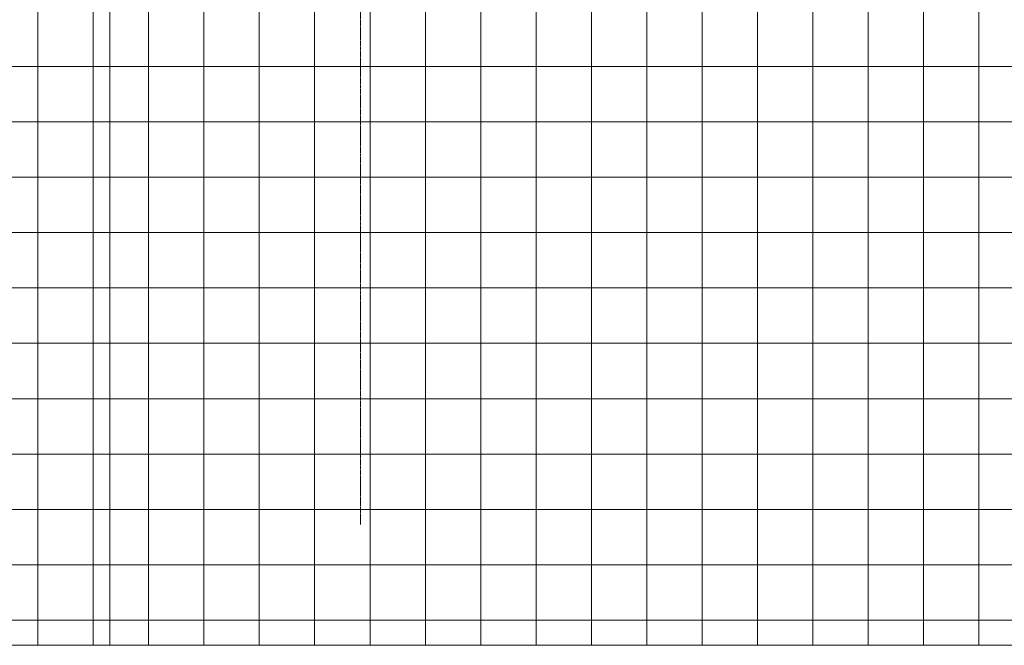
# Model space of a CAD drawing. Header units: millimetres. Extents: x -281 to 145437, y -16481 to 78869.
# Tile 9 of 256: x 8152 to 13489, y 4391 to 7780. Entities that reach past the tile are written whole.
import ezdxf

# ---------------------------------------------------------------- set-up
doc = ezdxf.new("R2010")
doc.units = ezdxf.units.MM
doc.linetypes.add('Grid Line', pattern=[12, 6, -2, 2, -2])
for name, color, linetype, lineweight in [('A--L$07A__Stramien', 1, 'Continuous', 5), ('Surface Pattern', 7, 'Continuous', 5), ('Toposolid', 7, 'Continuous', 5)]:
    doc.layers.add(name, color=color, linetype=linetype, lineweight=lineweight)
pattern_1 = [(0, (16950.68, 10527.02), (0, 300), []), (90, (16950.68, 10527.02), (-300, 2e-14), [])]

msp = doc.modelspace()

# ---------------------------------------------------------------- hatches: boundary and pattern name
at = {"layer": 'Surface Pattern'}
h = msp.add_hatch(dxfattribs=at)
h.set_pattern_fill('FP_27', color=254, style=0, pattern_type=2)
h.set_pattern_definition(pattern_1)
h.paths.add_polyline_path([(8640, 4391.3), (8640, 12383), (4610.3, 12383), (4609.2, 11340), (4600, 11340), (4600, 4391.3), (5996, 4391.3)])
h = msp.add_hatch(dxfattribs=at)
h.set_pattern_fill('FP_27', color=254, style=0, pattern_type=2)
h.set_pattern_definition(pattern_1)
h.paths.add_polyline_path([(24711, 4391.3), (24711, 8306), (8640, 8306), (8640, 4391.3), (17494.7, 4391.3)])

# ---------------------------------------------------------------- linework, layer by layer
at = {"layer": 'A--L$07A__Stramien', "linetype": 'Grid Line'}
msp.add_line((10000, 64428.4), (10000, 5044.8), dxfattribs=at)
at = {"layer": 'Toposolid', "color": 253}
for p, q in [((8640, 4391.3), (8640, 12383)), ((24711, 4391.3), (2163.1, 4391.3))]:
    msp.add_line(p, q, dxfattribs=at)

doc.saveas('drawing.dxf')
